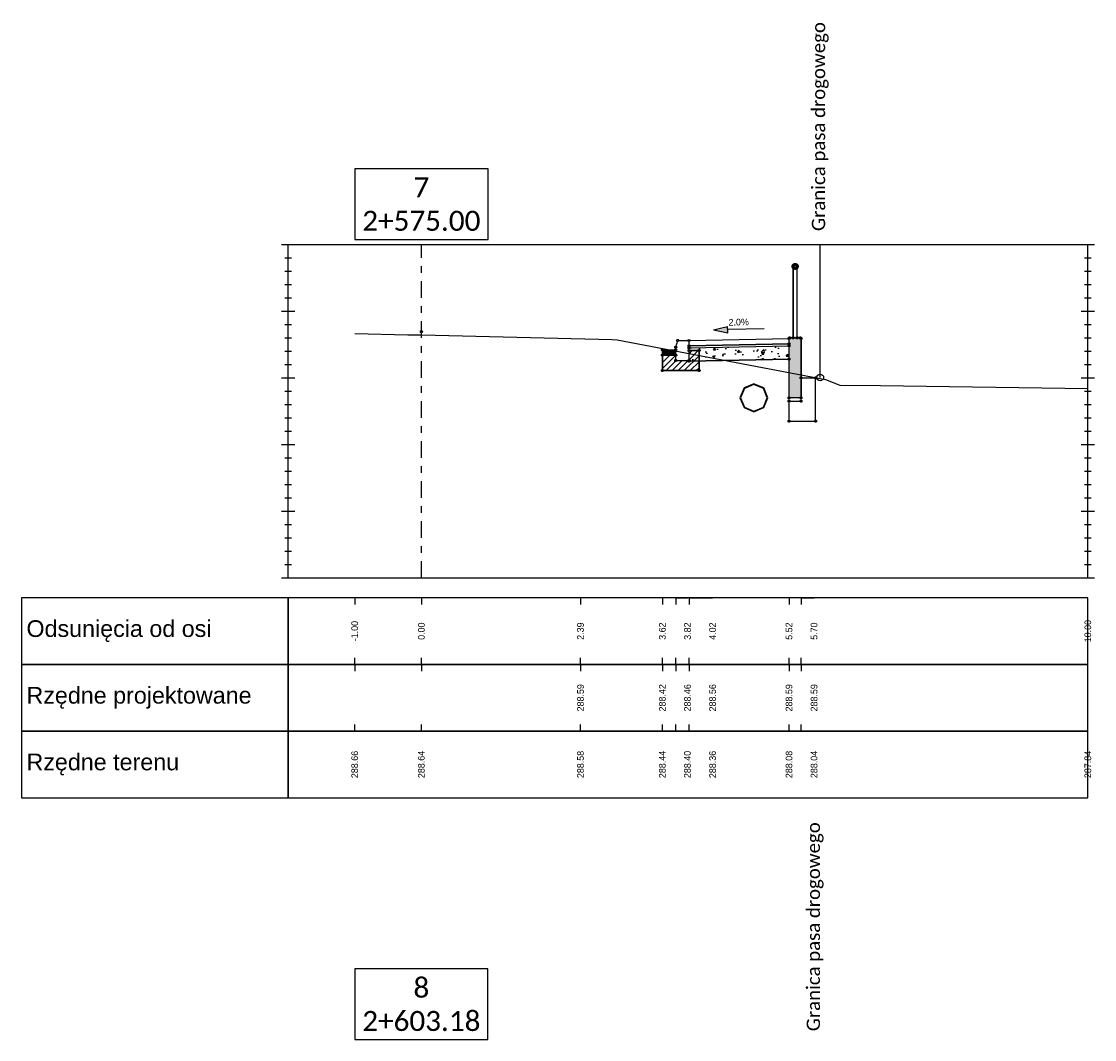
# Model space of a CAD drawing. Header units: metres. Extents: x -1 to 7475805, y 0 to 5497156.
# Tile 7 of 17: x 7475602 to 7475618, y 5497141 to 5497156. Entities that reach past the tile are written whole.
import ezdxf

# ---------------------------------------------------------------- set-up
doc = ezdxf.new("R2010")
doc.units = ezdxf.units.M
doc.linetypes.add('DASHDOT', pattern=[1, 0.5, -0.25, 0, -0.25])
doc.linetypes.add('HIDDEN', pattern=[0.375, 0.25, -0.125])
for name, color, linetype in [('C-DROGI-PRZEKROJE', 7, 'Continuous'), ('C-DROGI-PRZEKROJE-WIDOKI', 7, 'Continuous'), ('C-DROGI-PRZEKROJE-WIDOKI-ETYKIETY', 7, 'Continuous'), ('C-SIECI-PRZEKROJE', 150, 'Continuous'), ('D_Barieroporęcz', 10, 'OGRODZENIE1'), ('D_Linia charakterystyczna', 10, 'Continuous')]:
    doc.layers.add(name, color=color, linetype=linetype)
doc.layers.add('P-1_czarny gruby', color=7, linetype='Continuous', lineweight=30)
doc.styles.add('! rom po 1.8mm', font='calibri.ttf', dxfattribs={"height": 0.9})
doc.styles.add('KAMIL', font='calibri.ttf', dxfattribs={"height": 0.75})
doc.linetypes.add('OGRODZENIE1', pattern='A,6.35,-2.54,[133,ltypeshp.shx,S=2.54,R=0,X=-2.54,Y=0],-2.54,25.4', length=36.83)

# ---------------------------------------------------------------- blocks, each defined once
blk = doc.blocks.new('strzalka_poziom_2')
blk.add_hatch(color=256).paths.add_polyline_path([(1, 0.091), (1, -0.091), (1.391, 0)])
blk.add_line((1, 0.091), (1, -0.091))
for points in [[(0, 0), (1, 0)], [(1.391, 0), (1, 0.091)], [(1.391, 0), (1, -0.091)]]:
    blk.add_lwpolyline(points)

msp = doc.modelspace()

# ---------------------------------------------------------------- hatches: boundary and pattern name
at = {"layer": 'C-DROGI-PRZEKROJE', "linetype": 'Continuous', "lineweight": -3}
for color, points in [(41, [(7475613.415, 5497151.558), (7475613.425, 5497151.568), (7475613.585, 5497151.568), (7475613.595, 5497151.558), (7475613.595, 5497150.668), (7475613.415, 5497150.668)]), (7, [(7475611.515, 5497151.388), (7475611.715, 5497151.388), (7475611.715, 5497151.308), (7475611.515, 5497151.308)])]:
    msp.add_hatch(color=color, dxfattribs=at).paths.add_polyline_path(points)
h = msp.add_hatch(dxfattribs=at)
h.set_pattern_fill('ANSI31', scale=0.02, style=0)
h.set_pattern_definition([(45, (7475611.715113, 5497151.308465), (-0.044901, 0.044901), [])])
h.paths.add_polyline_path([(7475611.715, 5497151.308), (7475611.515, 5497151.308), (7475611.515, 5497151.078), (7475612.065, 5497151.078), (7475612.065, 5497151.378), (7475611.915, 5497151.378), (7475611.915, 5497151.228), (7475611.715, 5497151.228)])
h = msp.add_hatch(dxfattribs=at)
h.set_pattern_fill('AR-CONC', scale=0.002, style=0)
h.set_pattern_definition([(50, (7475611.9151, 5497151.41846), (0.36437, -0.03188), [0.0381, -0.4191]), (355, (7475611.9151, 5497151.41846), (-0.07049, 0.38211), [0.03048, -0.33528]), (100.451, (7475611.94548, 5497151.4158), (0.29388, 0.350236), [0.03238, -0.35618]), (46.184, (7475611.9151, 5497151.52006), (0.54216, -0.08408), [0.05715, -0.62865]), (96.636, (7475611.9603, 5497151.51306), (0.4748, 0.49485), [0.04857, -0.53427]), (351.184, (7475611.9151, 5497151.52006), (0.4748, 0.49485), [0.04572, -0.50292]), (21, (7475611.9659, 5497151.49466), (0.30323, -0.20453), [0.0381, -0.4191]), (326, (7475611.9659, 5497151.49466), (0.1236, 0.36838), [0.03048, -0.33528]), (71.451, (7475611.9912, 5497151.47762), (0.42683, 0.163846), [0.03238, -0.35618]), (37.5, (7475611.91511, 5497151.41846), (0.006177, 0.16911), [0, -0.331216, 0, -0.34036, 0, -0.33655]), (7.5, (7475611.91511, 5497151.41846), (0.13364, 0.200361), [0, -0.194056, 0, -0.323596, 0, -0.12827]), (327.5, (7475611.80183, 5497151.41846), (0.271181, -0.011457), [0, -0.127, 0, -0.39624, 0, -0.52578]), (317.5, (7475611.75103, 5497151.41846), (0.29626, 0.050853), [0, -0.1651, 0, -0.263144, 0, -0.37338])])
h.paths.add_polyline_path([(7475611.915, 5497151.418), (7475613.415, 5497151.448), (7475613.415, 5497151.248), (7475611.915, 5497151.218)])

# ---------------------------------------------------------------- linework, layer by layer
at = {"layer": 'C-DROGI-PRZEKROJE', "color": 7, "linetype": 'Continuous', "lineweight": -3}
for p, q in [((7475613.477, 5497152.638), (7475613.479, 5497152.65)), ((7475613.477, 5497152.638), (7475613.477, 5497151.568)), ((7475613.477, 5497151.568), (7475613.477, 5497152.638)), ((7475613.477, 5497152.638), (7475613.479, 5497152.627)), ((7475613.479, 5497152.65), (7475613.486, 5497152.66)), ((7475613.479, 5497152.627), (7475613.486, 5497152.617)), ((7475613.486, 5497152.66), (7475613.496, 5497152.666)), ((7475613.486, 5497152.617), (7475613.496, 5497152.611)), ((7475613.496, 5497152.666), (7475613.507, 5497152.668)), ((7475613.496, 5497152.611), (7475613.507, 5497152.608)), ((7475613.507, 5497152.668), (7475613.519, 5497152.666)), ((7475613.507, 5497152.608), (7475613.519, 5497152.611)), ((7475613.519, 5497152.666), (7475613.528, 5497152.66)), ((7475613.519, 5497152.611), (7475613.528, 5497152.617)), ((7475613.535, 5497152.65), (7475613.528, 5497152.66)), ((7475613.528, 5497152.617), (7475613.535, 5497152.627)), ((7475613.537, 5497152.638), (7475613.535, 5497152.65)), ((7475613.535, 5497152.627), (7475613.537, 5497152.638)), ((7475613.537, 5497151.568), (7475613.537, 5497152.638)), ((7475611.715, 5497151.428), (7475611.745, 5497151.528)), ((7475611.745, 5497151.528), (7475611.915, 5497151.528)), ((7475611.915, 5497151.528), (7475613.415, 5497151.558)), ((7475611.915, 5497151.218), (7475611.915, 5497151.528)), ((7475611.915, 5497151.448), (7475611.915, 5497151.528)), ((7475613.415, 5497151.478), (7475611.915, 5497151.448)), ((7475611.915, 5497151.448), (7475613.415, 5497151.478)), ((7475613.415, 5497151.558), (7475613.425, 5497151.568)), ((7475613.415, 5497150.318), (7475613.415, 5497151.558)), ((7475613.425, 5497151.568), (7475613.585, 5497151.568)), ((7475613.477, 5497151.568), (7475613.537, 5497151.568)), ((7475613.585, 5497151.568), (7475613.595, 5497151.558)), ((7475613.595, 5497150.618), (7475613.595, 5497151.558)), ((7475611.515, 5497151.388), (7475611.715, 5497151.388)), ((7475611.515, 5497151.078), (7475611.515, 5497151.388)), ((7475611.715, 5497151.388), (7475611.715, 5497151.428)), ((7475611.715, 5497151.228), (7475611.715, 5497151.388)), ((7475611.915, 5497151.418), (7475613.415, 5497151.448)), ((7475611.915, 5497151.218), (7475611.915, 5497151.418)), ((7475612.065, 5497151.378), (7475611.915, 5497151.378)), ((7475611.915, 5497151.378), (7475612.065, 5497151.378)), ((7475612.065, 5497151.078), (7475612.065, 5497151.378)), ((7475612.065, 5497151.378), (7475612.065, 5497151.078)), ((7475611.515, 5497151.308), (7475611.715, 5497151.308)), ((7475611.515, 5497151.308), (7475611.515, 5497151.078)), ((7475611.715, 5497151.228), (7475611.715, 5497151.308)), ((7475611.715, 5497151.228), (7475611.915, 5497151.228)), ((7475613.415, 5497151.248), (7475611.915, 5497151.218)), ((7475611.915, 5497151.218), (7475613.415, 5497151.248)), ((7475611.515, 5497151.078), (7475612.065, 5497151.078)), ((7475612.065, 5497151.078), (7475611.515, 5497151.078)), ((7475613.595, 5497150.968), (7475613.815, 5497150.968)), ((7475613.815, 5497150.318), (7475613.815, 5497150.968)), ((7475613.595, 5497150.668), (7475613.415, 5497150.668)), ((7475613.415, 5497150.618), (7475613.595, 5497150.618)), ((7475613.415, 5497150.618), (7475613.595, 5497150.618)), ((7475613.415, 5497150.318), (7475613.815, 5497150.318))]:
    msp.add_line(p, q, dxfattribs=at)
at = {"layer": 'C-DROGI-PRZEKROJE', "color": 41, "linetype": 'Continuous', "lineweight": -3}
for p, q in [((7475613.415, 5497151.558), (7475613.425, 5497151.568)), ((7475613.415, 5497150.668), (7475613.415, 5497151.558)), ((7475613.425, 5497151.568), (7475613.585, 5497151.568)), ((7475613.585, 5497151.568), (7475613.595, 5497151.558)), ((7475613.595, 5497151.558), (7475613.595, 5497150.668)), ((7475613.595, 5497150.668), (7475613.415, 5497150.668))]:
    msp.add_line(p, q, dxfattribs=at)
at = {"layer": 'C-DROGI-PRZEKROJE', "color": 92, "linetype": 'Continuous', "lineweight": -3}
msp.add_lwpolyline([(7475606.899, 5497151.632), (7475607.697, 5497151.615), (7475607.769, 5497151.615), (7475607.899, 5497151.612), (7475610.761, 5497151.541), (7475610.838, 5497151.537), (7475613.961, 5497150.945), (7475614.18, 5497150.86), (7475614.788, 5497150.854), (7475617.899, 5497150.808)], dxfattribs=at)
at = {"layer": 'C-DROGI-PRZEKROJE', "color": 9, "linetype": 'HIDDEN', "lineweight": -3}
for centre in [(7475613.477, 5497152.638), (7475613.479, 5497152.65), (7475613.479, 5497152.627), (7475613.486, 5497152.66), (7475613.486, 5497152.617), (7475613.496, 5497152.666), (7475613.496, 5497152.611), (7475613.507, 5497152.668), (7475613.507, 5497152.608), (7475613.519, 5497152.666), (7475613.519, 5497152.611), (7475613.528, 5497152.66), (7475613.528, 5497152.617), (7475613.535, 5497152.65), (7475613.535, 5497152.627), (7475613.537, 5497152.638), (7475607.899, 5497151.66), (7475611.745, 5497151.528), (7475613.415, 5497151.478), (7475613.425, 5497151.568), (7475613.477, 5497151.568), (7475613.537, 5497151.568), (7475613.585, 5497151.568), (7475611.515, 5497151.308), (7475611.715, 5497151.428), (7475611.715, 5497151.308), (7475611.915, 5497151.448), (7475611.915, 5497151.418), (7475611.915, 5497151.378), (7475612.065, 5497151.378), (7475613.415, 5497151.448), (7475611.715, 5497151.228), (7475611.915, 5497151.228), (7475611.915, 5497151.218), (7475613.415, 5497151.248), (7475611.515, 5497151.078), (7475612.065, 5497151.078), (7475613.595, 5497150.968), (7475613.815, 5497150.968), (7475613.415, 5497150.668), (7475613.595, 5497150.668), (7475613.415, 5497150.618), (7475613.595, 5497150.618), (7475613.415, 5497150.318), (7475613.815, 5497150.318)]:
    msp.add_circle(centre, 0.015, dxfattribs=at)
at = {"layer": 'C-DROGI-PRZEKROJE', "color": 9, "linetype": 'Continuous', "lineweight": -3}
for centre in [(7475613.507, 5497152.668), (7475611.915, 5497151.528), (7475613.415, 5497151.558), (7475613.595, 5497151.558), (7475611.515, 5497151.388), (7475611.715, 5497151.388)]:
    msp.add_circle(centre, 0.015, dxfattribs=at)
at = {"layer": 'C-DROGI-PRZEKROJE-WIDOKI', "color": 7, "linetype": 'Continuous', "lineweight": -3}
for p, q in [((7475605.799, 5497152.969), (7475617.999, 5497152.969)), ((7475605.899, 5497147.969), (7475605.899, 5497152.969)), ((7475617.899, 5497147.969), (7475617.899, 5497152.969)), ((7475605.849, 5497152.769), (7475605.949, 5497152.769)), ((7475617.849, 5497152.769), (7475617.949, 5497152.769)), ((7475605.849, 5497152.569), (7475605.949, 5497152.569)), ((7475617.849, 5497152.569), (7475617.949, 5497152.569)), ((7475605.849, 5497152.369), (7475605.949, 5497152.369)), ((7475617.849, 5497152.369), (7475617.949, 5497152.369)), ((7475605.849, 5497152.169), (7475605.949, 5497152.169)), ((7475617.849, 5497152.169), (7475617.949, 5497152.169)), ((7475605.799, 5497151.969), (7475605.999, 5497151.969)), ((7475617.799, 5497151.969), (7475617.999, 5497151.969)), ((7475605.849, 5497151.769), (7475605.949, 5497151.769)), ((7475617.849, 5497151.769), (7475617.949, 5497151.769)), ((7475605.849, 5497151.569), (7475605.949, 5497151.569)), ((7475617.849, 5497151.569), (7475617.949, 5497151.569)), ((7475605.849, 5497151.369), (7475605.949, 5497151.369)), ((7475617.849, 5497151.369), (7475617.949, 5497151.369)), ((7475605.849, 5497151.169), (7475605.949, 5497151.169)), ((7475617.849, 5497151.169), (7475617.949, 5497151.169)), ((7475605.799, 5497150.969), (7475605.999, 5497150.969)), ((7475617.799, 5497150.969), (7475617.999, 5497150.969)), ((7475605.849, 5497150.769), (7475605.949, 5497150.769)), ((7475617.849, 5497150.769), (7475617.949, 5497150.769)), ((7475605.849, 5497150.569), (7475605.949, 5497150.569)), ((7475617.849, 5497150.569), (7475617.949, 5497150.569)), ((7475605.849, 5497150.369), (7475605.949, 5497150.369)), ((7475617.849, 5497150.369), (7475617.949, 5497150.369)), ((7475605.849, 5497150.169), (7475605.949, 5497150.169)), ((7475617.849, 5497150.169), (7475617.949, 5497150.169)), ((7475605.799, 5497149.969), (7475605.999, 5497149.969)), ((7475617.799, 5497149.969), (7475617.999, 5497149.969)), ((7475605.849, 5497149.769), (7475605.949, 5497149.769)), ((7475617.849, 5497149.769), (7475617.949, 5497149.769)), ((7475605.849, 5497149.569), (7475605.949, 5497149.569)), ((7475617.849, 5497149.569), (7475617.949, 5497149.569)), ((7475605.849, 5497149.369), (7475605.949, 5497149.369)), ((7475617.849, 5497149.369), (7475617.949, 5497149.369)), ((7475605.849, 5497149.169), (7475605.949, 5497149.169)), ((7475617.849, 5497149.169), (7475617.949, 5497149.169)), ((7475605.799, 5497148.969), (7475605.999, 5497148.969)), ((7475617.799, 5497148.969), (7475617.999, 5497148.969)), ((7475605.849, 5497148.769), (7475605.949, 5497148.769)), ((7475617.849, 5497148.769), (7475617.949, 5497148.769)), ((7475605.849, 5497148.569), (7475605.949, 5497148.569)), ((7475617.849, 5497148.569), (7475617.949, 5497148.569)), ((7475605.849, 5497148.369), (7475605.949, 5497148.369)), ((7475617.849, 5497148.369), (7475617.949, 5497148.369)), ((7475605.849, 5497148.169), (7475605.949, 5497148.169)), ((7475617.849, 5497148.169), (7475617.949, 5497148.169)), ((7475605.799, 5497147.969), (7475617.999, 5497147.969))]:
    msp.add_line(p, q, dxfattribs=at)
at = {"layer": 'C-DROGI-PRZEKROJE-WIDOKI', "color": 1, "linetype": 'DASHDOT', "lineweight": -3, "ltscale": 0.5}
msp.add_line((7475607.899, 5497147.969), (7475607.899, 5497152.969), dxfattribs=at)
at = {"layer": 'C-DROGI-PRZEKROJE-WIDOKI', "color": 1, "linetype": 'Continuous', "lineweight": -3}
for p, q in [((7475606.899, 5497147.669), (7475606.899, 5497147.569)), ((7475607.899, 5497147.669), (7475607.899, 5497147.569)), ((7475610.287, 5497147.669), (7475610.287, 5497147.569)), ((7475611.515, 5497147.669), (7475611.515, 5497147.569)), ((7475611.715, 5497147.669), (7475611.715, 5497147.569)), ((7475611.915, 5497147.669), (7475611.915, 5497147.569)), ((7475613.415, 5497147.669), (7475613.415, 5497147.569)), ((7475613.595, 5497147.669), (7475613.595, 5497147.569)), ((7475606.899, 5497146.669), (7475606.899, 5497146.769)), ((7475606.899, 5497146.669), (7475606.899, 5497146.569)), ((7475607.899, 5497146.669), (7475607.899, 5497146.769)), ((7475607.899, 5497146.669), (7475607.899, 5497146.569)), ((7475610.287, 5497146.669), (7475610.287, 5497146.769)), ((7475610.287, 5497146.669), (7475610.287, 5497146.569)), ((7475611.515, 5497146.669), (7475611.515, 5497146.769)), ((7475611.515, 5497146.669), (7475611.515, 5497146.569)), ((7475611.715, 5497146.669), (7475611.715, 5497146.769)), ((7475611.715, 5497146.669), (7475611.715, 5497146.569)), ((7475611.915, 5497146.669), (7475611.915, 5497146.769)), ((7475611.915, 5497146.669), (7475611.915, 5497146.569)), ((7475613.415, 5497146.669), (7475613.415, 5497146.769)), ((7475613.415, 5497146.669), (7475613.415, 5497146.569)), ((7475613.595, 5497146.669), (7475613.595, 5497146.769)), ((7475613.595, 5497146.669), (7475613.595, 5497146.569)), ((7475606.899, 5497145.669), (7475606.899, 5497145.769)), ((7475607.899, 5497145.669), (7475607.899, 5497145.769)), ((7475610.287, 5497145.669), (7475610.287, 5497145.769)), ((7475611.515, 5497145.669), (7475611.515, 5497145.769)), ((7475611.715, 5497145.669), (7475611.715, 5497145.769)), ((7475611.915, 5497145.669), (7475611.915, 5497145.769)), ((7475613.415, 5497145.669), (7475613.415, 5497145.769)), ((7475613.595, 5497145.669), (7475613.595, 5497145.769))]:
    msp.add_line(p, q, dxfattribs=at)
at = {"layer": 'C-DROGI-PRZEKROJE-WIDOKI', "color": 7, "linetype": 'Continuous', "lineweight": -3}
for points in [[(7475605.899, 5497146.669), (7475605.899, 5497147.669), (7475601.899, 5497147.669), (7475601.899, 5497146.669)], [(7475605.899, 5497146.669), (7475617.899, 5497146.669), (7475617.899, 5497147.669), (7475605.899, 5497147.669)], [(7475605.899, 5497145.669), (7475605.899, 5497146.669), (7475601.899, 5497146.669), (7475601.899, 5497145.669)], [(7475605.899, 5497145.669), (7475617.899, 5497145.669), (7475617.899, 5497146.669), (7475605.899, 5497146.669)], [(7475605.899, 5497144.669), (7475605.899, 5497145.669), (7475601.899, 5497145.669), (7475601.899, 5497144.669)], [(7475605.899, 5497144.669), (7475617.899, 5497144.669), (7475617.899, 5497145.669), (7475605.899, 5497145.669)]]:
    msp.add_3dface(points, dxfattribs=at)
at = {"layer": 'C-DROGI-PRZEKROJE-WIDOKI-ETYKIETY', "color": 7, "linetype": 'Continuous', "lineweight": -3}
for p, q in [((7475611.715, 5497147.669), (7475611.892, 5497147.669)), ((7475611.915, 5497147.669), (7475612.269, 5497147.669)), ((7475613.595, 5497147.669), (7475613.792, 5497147.669)), ((7475611.715, 5497146.669), (7475611.892, 5497146.669)), ((7475611.915, 5497146.669), (7475612.269, 5497146.669)), ((7475613.595, 5497146.669), (7475613.792, 5497146.669)), ((7475611.715, 5497145.669), (7475611.892, 5497145.669)), ((7475611.915, 5497145.669), (7475612.269, 5497145.669)), ((7475613.595, 5497145.669), (7475613.792, 5497145.669))]:
    msp.add_line(p, q, dxfattribs=at)
at = {"layer": 'C-SIECI-PRZEKROJE', "color": 150, "linetype": 'Continuous', "lineweight": -3}
for points in [[(7475612.888, 5497150.877), (7475612.74, 5497150.816)], [(7475612.888, 5497150.868), (7475612.747, 5497150.81)], [(7475613.036, 5497150.816), (7475612.888, 5497150.877)], [(7475613.03, 5497150.81), (7475612.888, 5497150.868)], [(7475612.74, 5497150.816), (7475612.679, 5497150.668)], [(7475612.747, 5497150.81), (7475612.688, 5497150.668)], [(7475613.088, 5497150.668), (7475613.03, 5497150.81)], [(7475613.097, 5497150.668), (7475613.036, 5497150.816)], [(7475612.679, 5497150.668), (7475612.74, 5497150.521)], [(7475612.688, 5497150.668), (7475612.747, 5497150.527)], [(7475612.74, 5497150.521), (7475612.888, 5497150.459)], [(7475612.747, 5497150.527), (7475612.888, 5497150.468)], [(7475612.888, 5497150.468), (7475613.03, 5497150.527)], [(7475612.888, 5497150.459), (7475613.036, 5497150.521)], [(7475613.03, 5497150.527), (7475613.088, 5497150.668)], [(7475613.036, 5497150.521), (7475613.097, 5497150.668)]]:
    msp.add_lwpolyline(points, dxfattribs=at)
at = {"layer": 'D_Barieroporęcz', "color": 10, "linetype": 'Continuous', "lineweight": -3}
msp.add_line((7475613.884, 5497150.974), (7475613.884, 5497152.969), dxfattribs=at)
msp.add_line((7475613.884, 5497150.974), (7475613.884, 5497152.969), dxfattribs=at)
at = {"layer": 'D_Linia charakterystyczna', "color": 1, "linetype": 'Continuous', "lineweight": -3}
msp.add_circle((7475613.884, 5497150.974), 0.05, dxfattribs=at)
msp.add_circle((7475613.884, 5497150.974), 0.05, dxfattribs=at)
at = {"layer": 'P-1_czarny gruby', "color": 7, "linetype": 'Continuous', "lineweight": -3}
for points in [[(7475606.899, 5497153.044), (7475608.899, 5497153.044), (7475608.899, 5497154.102), (7475606.899, 5497154.102)], [(7475606.901, 5497141.044), (7475608.897, 5497141.044), (7475608.897, 5497142.105), (7475606.901, 5497142.105)]]:
    msp.add_3dface(points, dxfattribs=at)

# ---------------------------------------------------------------- block references
at = {"layer": 'C-DROGI-PRZEKROJE', "color": 7, "linetype": 'Continuous', "lineweight": -3, "xscale": 0.5476738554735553, "yscale": 0.5476738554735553, "zscale": 0.5476738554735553, "rotation": 181.1457628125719}
msp.add_blockref('strzalka_poziom_2', (7475613.043, 5497151.701), dxfattribs=at)

# ---------------------------------------------------------------- texts
at = {"layer": 'C-DROGI-PRZEKROJE', "color": 7, "linetype": 'Continuous', "lineweight": -3, "insert": (7475612.661, 5497151.752), "char_height": 0.1, "attachment_point": 8, "rotation": 1.1458}
msp.add_mtext('2.0%', dxfattribs=at)
at = {"layer": 'C-DROGI-PRZEKROJE-WIDOKI', "color": 7, "linetype": 'Continuous', "lineweight": -3, "char_height": 0.25, "attachment_point": 4}
for s, insert in [('{\\fArial|b0|i0|c238|p34;Odsunięcia od osi}', (7475601.974, 5497147.169)), ('{\\fArial|b0|i0|c238|p34;Rzędne projektowane}', (7475601.974, 5497146.169)), ('{\\fArial|b0|i0|c238|p34;Rzędne terenu}', (7475601.974, 5497145.169))]:
    msp.add_mtext(s, dxfattribs=dict(at, insert=insert))
at = {"layer": 'C-DROGI-PRZEKROJE-WIDOKI-ETYKIETY', "color": 7, "linetype": 'Continuous', "lineweight": -3, "char_height": 0.1, "attachment_point": 5, "rotation": 90}
for s, insert in [('-1.00', (7475606.899, 5497147.169)), ('0.00', (7475607.899, 5497147.169)), ('2.39', (7475610.287, 5497147.169)), ('3.62', (7475611.515, 5497147.169)), ('3.82', (7475611.892, 5497147.169)), ('4.02', (7475612.269, 5497147.169)), ('5.52', (7475613.415, 5497147.169)), ('5.70', (7475613.792, 5497147.169)), ('10.00', (7475617.899, 5497147.169)), ('288.59', (7475610.287, 5497146.169)), ('288.42', (7475611.515, 5497146.169)), ('288.46', (7475611.892, 5497146.169)), ('288.56', (7475612.269, 5497146.169)), ('288.59', (7475613.415, 5497146.169)), ('288.59', (7475613.792, 5497146.169)), ('288.66', (7475606.899, 5497145.169)), ('288.64', (7475607.899, 5497145.169)), ('288.58', (7475610.287, 5497145.169)), ('288.44', (7475611.515, 5497145.169)), ('288.40', (7475611.892, 5497145.169)), ('288.36', (7475612.269, 5497145.169)), ('288.08', (7475613.415, 5497145.169)), ('288.04', (7475613.792, 5497145.169)), ('287.84', (7475617.899, 5497145.169))]:
    msp.add_mtext(s, dxfattribs=dict(at, insert=insert))
at = {"layer": 'D_Barieroporęcz', "color": 6, "linetype": 'Continuous', "lineweight": -3, "char_height": 0.2, "attachment_point": 4, "rotation": 90, "style": 'KAMIL'}
for insert in [(7475613.884, 5497153.169), (7475613.884, 5497153.169), (7475613.807, 5497141.169), (7475613.807, 5497141.169)]:
    msp.add_mtext('Granica pasa drogowego ', dxfattribs=dict(at, insert=insert))
at = {"layer": 'P-1_czarny gruby', "color": 7, "linetype": 'Continuous', "lineweight": -3, "char_height": 0.3, "attachment_point": 8, "style": '! rom po 1.8mm'}
for s, insert in [('{\\C6;7\\P2+575.00}', (7475607.899, 5497153.169)), ('{\\C6;8\\P2+603.18}', (7475607.899, 5497141.169))]:
    msp.add_mtext(s, dxfattribs=dict(at, insert=insert))

doc.saveas('drawing.dxf')
